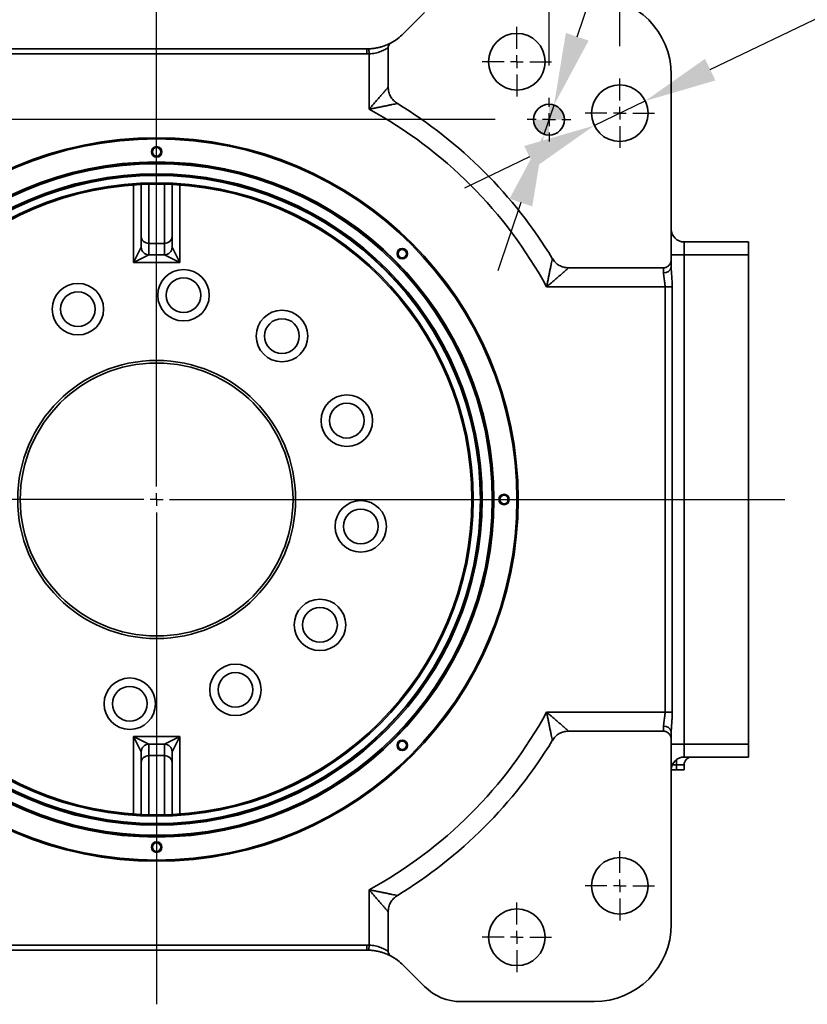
# Model space of a CAD drawing. Header units: millimetres. Extents: x -8713 to 3261, y -18743 to -8704.
# Tile 118 of 154: x 1808 to 2114, y -17800 to -17417. Entities that reach past the tile are written whole.
import ezdxf

# ---------------------------------------------------------------- set-up
doc = ezdxf.new("R2010")
doc.units = ezdxf.units.MM
doc.header["$LTSCALE"] = 10
doc.header["$PDSIZE"] = -1
doc.linetypes.add('CENTER', pattern=[50.8, 31.75, -6.35, 6.35, -6.35])
doc.layers.get('Defpoints').update_dxf_attribs({"true_color": 0x5e5e5e})
doc.layers.add('中心线层', color=1, linetype='CENTER')
doc.layers.add('标注层', color=7, linetype='Continuous')
doc.dimstyles.new('安装图', dxfattribs={"dimscale": 20, "dimtxt": 1, "dimasz": 1.4, "dimexe": 1, "dimexo": 0.625, "dimtad": 1, "dimtoh": 1, "dimdec": 0, "dimtxsty": 'Standard', "dimcen": 2.5, "dimclrd": 4, "dimclre": 4, "dimclrt": 3, "dimadec": 1, "dimazin": 2, "dimtfac": 1, "dimtdec": 0, "dimtmove": 0, "dimatfit": 0, "dimfxl": 1, "dimarcsym": 0})

# ---------------------------------------------------------------- blocks, each defined once
blk = doc.blocks.new('*D213')
at = {"layer": 'Defpoints', "color": 0, "lineweight": 20, "transparency": 16777216}
for p in [(2001.42, -17393.18), (1721.42, -17419.97), (2001.42, -17419.97)]:
    blk.add_point(p, dxfattribs=at)
at = {"layer": '标注层', "color": 4, "lineweight": -2, "transparency": 16777216}
for p, q in [((1721.42, -17407.47), (1721.42, -17373.18)), ((2001.42, -17407.47), (2001.42, -17373.18)), ((1749.42, -17393.18), (1973.42, -17393.18))]:
    blk.add_line(p, q, dxfattribs=at)
at = {"layer": '标注层', "color": 4, "lineweight": 20, "transparency": 16777216}
for points in [[(1749.42, -17388.52), (1749.42, -17397.85), (1721.42, -17393.18)], [(1973.42, -17388.52), (1973.42, -17397.85), (2001.42, -17393.18)]]:
    blk.add_solid(points, dxfattribs=at)
at = {"layer": '标注层', "color": 3, "transparency": 16777216, "insert": (1840.97, -17360.46), "char_height": 20, "attachment_point": 1}
blk.add_mtext('280', dxfattribs=at)
blk = doc.blocks.new('*D214')
at = {"layer": 'Defpoints', "color": 0, "lineweight": 20, "transparency": 16777216}
for p in [(1681.42, -17302.35), (1681.42, -17439.97), (2041.42, -17439.97)]:
    blk.add_point(p, dxfattribs=at)
at = {"layer": '标注层', "color": 4, "lineweight": -2, "transparency": 16777216}
for p, q in [((1681.42, -17427.47), (1681.42, -17282.35)), ((2041.42, -17427.47), (2041.42, -17282.35)), ((2013.42, -17302.35), (1709.42, -17302.35))]:
    blk.add_line(p, q, dxfattribs=at)
at = {"layer": '标注层', "color": 4, "lineweight": 20, "transparency": 16777216}
for points in [[(1709.42, -17297.68), (1709.42, -17307.01), (1681.42, -17302.35)], [(2013.42, -17297.68), (2013.42, -17307.01), (2041.42, -17302.35)]]:
    blk.add_solid(points, dxfattribs=at)
at = {"layer": '标注层', "color": 3, "transparency": 16777216, "insert": (1841.08, -17269.62), "char_height": 20, "attachment_point": 1}
blk.add_mtext('360', dxfattribs=at)
blk = doc.blocks.new('*D217')
at = {"layer": 'Defpoints', "color": 0, "lineweight": 20, "transparency": 16777216}
for p in [(2051.33, -17448.7), (2031.51, -17458.24)]:
    blk.add_point(p, dxfattribs=at)
at = {"layer": '标注层', "color": 4, "lineweight": -2, "transparency": 16777216}
for p, q in [((2076.56, -17436.55), (2161.28, -17395.74)), ((2161.28, -17395.74), (2313.67, -17395.74)), ((2031.51, -17458.24), (2051.33, -17448.7)), ((2006.28, -17470.39), (1981.06, -17482.54))]:
    blk.add_line(p, q, dxfattribs=at)
at = {"layer": '标注层', "color": 4, "lineweight": 20, "transparency": 16777216}
for points in [[(2074.53, -17432.34), (2078.58, -17440.75), (2051.33, -17448.7)], [(2004.26, -17466.19), (2008.31, -17474.6), (2031.51, -17458.24)]]:
    blk.add_solid(points, dxfattribs=at)
at = {"layer": '标注层', "color": 3, "transparency": 16777216, "insert": (2173.78, -17356.5), "char_height": 20, "attachment_point": 1}
blk.add_mtext('8x{\\fGulim|b0|i0|c134|p0;%%C22}贯穿', dxfattribs=at)
blk = doc.blocks.new('*D218')
at = {"layer": 'Defpoints', "color": 0, "lineweight": 20, "transparency": 16777216}
for p in [(2015.85, -17450.29), (2011.99, -17461.65)]:
    blk.add_point(p, dxfattribs=at)
at = {"layer": '标注层', "color": 4, "lineweight": -2, "transparency": 16777216}
for p, q in [((2024.87, -17423.78), (2069.4, -17292.84)), ((2069.4, -17292.84), (2272.29, -17292.84)), ((2011.99, -17461.65), (2015.85, -17450.29)), ((2002.97, -17488.16), (1993.96, -17514.67))]:
    blk.add_line(p, q, dxfattribs=at)
at = {"layer": '标注层', "color": 4, "lineweight": 20, "transparency": 16777216}
for points in [[(2020.45, -17422.28), (2029.29, -17425.28), (2015.85, -17450.29)], [(1998.56, -17486.66), (2007.39, -17489.66), (2011.99, -17461.65)]]:
    blk.add_solid(points, dxfattribs=at)
at = {"layer": '标注层', "color": 3, "transparency": 16777216, "insert": (2081.9, -17214.63), "char_height": 20, "attachment_point": 1}
blk.add_mtext('2x{\\fGulim|b0|i0|c134|p0;∅}12{\\H0.7x;\\S+0.018^  0;}贯穿\\P销孔', dxfattribs=at)
blk = doc.blocks.new('*D219')
at = {"layer": 'Defpoints', "color": 0, "lineweight": 20, "transparency": 16777216}
for p in [(2013.92, -17358.47), (2013.92, -17447.47), (1708.92, -17742.47)]:
    blk.add_point(p, dxfattribs=at)
at = {"layer": '标注层', "color": 4, "lineweight": -2, "transparency": 16777216}
for p, q in [((1708.92, -17729.97), (1708.92, -17338.47)), ((2013.92, -17434.97), (2013.92, -17338.47)), ((1736.92, -17358.47), (1985.92, -17358.47))]:
    blk.add_line(p, q, dxfattribs=at)
at = {"layer": '标注层', "color": 4, "lineweight": 20, "transparency": 16777216}
for points in [[(1736.92, -17353.8), (1736.92, -17363.14), (1708.92, -17358.47)], [(1985.92, -17353.8), (1985.92, -17363.14), (2013.92, -17358.47)]]:
    blk.add_solid(points, dxfattribs=at)
at = {"layer": '标注层', "color": 3, "transparency": 16777216, "insert": (1825.16, -17324.96), "char_height": 20, "width": 68.4745, "attachment_point": 1}
blk.add_mtext('305%%P0.026', dxfattribs=at)
blk = doc.blocks.new('*D220')
at = {"layer": 'Defpoints', "color": 0, "lineweight": 20, "transparency": 16777216}
for p in [(1633.23, -17455.97), (2005.42, -17455.97), (1700.42, -17750.97)]:
    blk.add_point(p, dxfattribs=at)
at = {"layer": '标注层', "color": 4, "lineweight": -2, "transparency": 16777216}
for p, q in [((1992.92, -17455.97), (1613.23, -17455.97)), ((1633.23, -17722.97), (1633.23, -17483.97)), ((1687.92, -17750.97), (1613.23, -17750.97))]:
    blk.add_line(p, q, dxfattribs=at)
at = {"layer": '标注层', "color": 4, "lineweight": 20, "transparency": 16777216}
for points in [[(1628.57, -17483.97), (1637.9, -17483.97), (1633.23, -17455.97)], [(1628.57, -17722.97), (1637.9, -17722.97), (1633.23, -17750.97)]]:
    blk.add_solid(points, dxfattribs=at)
at = {"layer": '标注层', "color": 3, "transparency": 16777216, "insert": (1599.72, -17632.59), "char_height": 20, "width": 68.5455, "attachment_point": 1, "rotation": 90}
blk.add_mtext('295%%P0.026', dxfattribs=at)
blk = doc.blocks.new('SW_CENTERMARKSYMBOL_2')
at = {"layer": '中心线层', "color": 0}
for p, q in [((0, 1), (0, 2.7)), ((-1, 0), (-2.7, 0)), ((0, 0), (-0.5, 0)), ((0, 0), (0, 0.5)), ((0, 0), (0, -0.5)), ((0, 0), (0.5, 0)), ((1, 0), (2.7, 0)), ((0, -1), (0, -2.7))]:
    blk.add_line(p, q, dxfattribs=at)
blk = doc.blocks.new('SW_CENTERMARKSYMBOL_3')
at = {"layer": '中心线层', "color": 0}
for p, q in [((0, 1), (0, 2.7)), ((-1, 0), (-2.7, 0)), ((0, 0), (-0.5, 0)), ((0, 0), (0, 0.5)), ((0, 0), (0, -0.5)), ((0, 0), (0.5, 0)), ((1, 0), (2.7, 0)), ((0, -1), (0, -2.7))]:
    blk.add_line(p, q, dxfattribs=at)
blk = doc.blocks.new('SW_CENTERMARKSYMBOL_4')
at = {"layer": '中心线层', "color": 0}
for p, q in [((0, 1), (0, 2.7)), ((-1, 0), (-2.7, 0)), ((0, 0), (-0.5, 0)), ((0, 0), (0, 0.5)), ((0, 0), (0, -0.5)), ((0, 0), (0.5, 0)), ((1, 0), (2.7, 0)), ((0, -1), (0, -2.7))]:
    blk.add_line(p, q, dxfattribs=at)
blk = doc.blocks.new('SW_CENTERMARKSYMBOL_5')
at = {"layer": '中心线层', "color": 0}
for p, q in [((0, 1), (0, 2.7)), ((-1, 0), (-2.7, 0)), ((0, 0), (-0.5, 0)), ((0, 0), (0, 0.5)), ((0, 0), (0, -0.5)), ((0, 0), (0.5, 0)), ((1, 0), (2.7, 0)), ((0, -1), (0, -2.7))]:
    blk.add_line(p, q, dxfattribs=at)
blk = doc.blocks.new('SW_CENTERMARKSYMBOL_8')
at = {"layer": '中心线层', "color": 0}
for p, q in [((0, 1), (0, 1.7)), ((-1, 0), (-1.7, 0)), ((0, 0), (-0.5, 0)), ((0, 0), (0, 0.5)), ((0, 0), (0, -0.5)), ((0, 0), (0.5, 0)), ((1, 0), (1.7, 0)), ((0, -1), (0, -1.7))]:
    blk.add_line(p, q, dxfattribs=at)
blk = doc.blocks.new('SW_CENTERMARKSYMBOL_10')
at = {"layer": '中心线层', "color": 0}
for p, q in [((0, 1), (0, 39.198)), ((-1, 0), (-41.201, 0)), ((0, 0), (-0.5, 0)), ((0, 0), (0, 0.5)), ((0, 0), (0, -0.5)), ((0, 0), (0.5, 0)), ((1, 0), (48.829, 0)), ((0, -1), (0, -39.206))]:
    blk.add_line(p, q, dxfattribs=at)
blk = doc.blocks.new('SW_DOWELSYMBOL_1')
at = {"linetype": 'Continuous', "lineweight": 0}
h = blk.add_hatch(color=0, dxfattribs=at)
edge = h.paths.add_edge_path(flags=0)
edge.add_arc((0, 0), 1.2, 0, 90)
edge.add_line((0, 1.2), (0, 0))
edge.add_line((0, 0), (1.2, 0))
h = blk.add_hatch(color=0, dxfattribs=at)
edge = h.paths.add_edge_path(flags=0)
edge.add_arc((0, 0), 1.2, 180, 270)
edge.add_line((0, -1.2), (0, 0))
edge.add_line((0, 0), (-1.2, 0))
at = {"color": 0, "linetype": 'Continuous', "lineweight": 0}
blk.add_circle((0, 0), 1.2, dxfattribs=at)

msp = doc.modelspace()

# ---------------------------------------------------------------- linework, layer by layer
at = {"color": 7, "linetype": 'Continuous', "lineweight": 35}
for p, q in [((1965.56, -17414.33), (1957.28, -17422.61)), ((1779.71, -17428.47), (1943.14, -17428.47)), ((1943.14, -17430.47), (1779.71, -17430.47)), ((1943.14, -17428.47), (1943.14, -17430.47)), ((1943.93, -17428.45), (1944.01, -17430.45)), ((1944.01, -17451.93), (1944.01, -17430.45)), ((1951.42, -17427.99), (1951.42, -17443.36)), ((2061.42, -17510.3), (2061.42, -17438.47)), ((1855.42, -17501.28), (1855.42, -17481.12)), ((1867.42, -17481.12), (1867.42, -17501.28)), ((1855.42, -17505.47), (1855.42, -17501.28)), ((1858.42, -17504.01), (1864.42, -17504.01)), ((1858.42, -17504.01), (1858.42, -17508.47)), ((1864.42, -17508.47), (1864.42, -17504.01)), ((1867.42, -17501.28), (1867.42, -17505.47)), ((2066.42, -17503.47), (2066.42, -17508.47)), ((2091.42, -17503.47), (2066.42, -17503.47)), ((2091.42, -17503.47), (2091.42, -17508.47)), ((1852.42, -17511.47), (1855.42, -17505.47)), ((1867.42, -17505.47), (1870.42, -17511.47)), ((1858.42, -17508.47), (1852.42, -17511.47)), ((1870.42, -17511.47), (1852.42, -17511.47)), ((1864.42, -17508.47), (1858.42, -17508.47)), ((1870.42, -17511.47), (1864.42, -17508.47)), ((2066.42, -17508.47), (2061.42, -17508.47)), ((2066.42, -17698.47), (2066.42, -17508.47)), ((2066.42, -17508.47), (2091.42, -17508.47)), ((2091.42, -17508.47), (2091.42, -17698.47)), ((2021.53, -17513.47), (2058.42, -17513.47)), ((2058.42, -17513.47), (2058.42, -17515.39)), ((2059.01, -17520.89), (2012.96, -17520.89)), ((2059.01, -17520.89), (2061.79, -17520.89)), ((2059.01, -17520.89), (2059.01, -17686.05)), ((2061.79, -17686.05), (2061.79, -17520.89)), ((2012.96, -17686.05), (2059.01, -17686.05)), ((2059.01, -17686.05), (2061.79, -17686.05)), ((2058.42, -17693.47), (2021.53, -17693.47)), ((2058.42, -17691.54), (2058.42, -17693.47)), ((1855.42, -17701.47), (1852.42, -17695.47)), ((1852.42, -17695.47), (1858.42, -17698.47)), ((1852.42, -17695.47), (1870.42, -17695.47)), ((1858.42, -17698.47), (1858.42, -17702.93)), ((1858.42, -17698.47), (1864.42, -17698.47)), ((1864.42, -17698.47), (1870.42, -17695.47)), ((1864.42, -17702.93), (1864.42, -17698.47)), ((1870.42, -17695.47), (1867.42, -17701.47)), ((2061.42, -17768.47), (2061.42, -17696.64)), ((2061.42, -17698.47), (2066.42, -17698.47)), ((2066.42, -17698.47), (2066.42, -17703.47)), ((2091.42, -17698.47), (2066.42, -17698.47)), ((2091.42, -17698.47), (2091.42, -17703.47)), ((1855.42, -17705.66), (1855.42, -17701.47)), ((1867.42, -17701.47), (1867.42, -17705.66)), ((1855.42, -17725.82), (1855.42, -17705.66)), ((1864.42, -17702.93), (1858.42, -17702.93)), ((1867.42, -17705.66), (1867.42, -17725.82)), ((2066.42, -17706.47), (2063.42, -17706.47)), ((2063.42, -17708.47), (2063.42, -17706.47)), ((2066.42, -17703.47), (2091.42, -17703.47)), ((2066.42, -17706.47), (2066.42, -17708.47)), ((2063.42, -17708.47), (2061.42, -17708.47)), ((2066.42, -17708.47), (2063.42, -17708.47)), ((1944.01, -17776.49), (1944.01, -17755.01)), ((1951.42, -17763.58), (1951.42, -17778.94)), ((1779.71, -17776.47), (1943.14, -17776.47)), ((1943.14, -17778.47), (1779.71, -17778.47)), ((1943.14, -17778.47), (1943.14, -17776.47)), ((1943.93, -17778.48), (1944.01, -17776.49)), ((1957.28, -17784.33), (1965.56, -17792.61)), ((1979.71, -17798.47), (2031.42, -17798.47))]:
    msp.add_line(p, q, dxfattribs=at)
at = {"color": 8, "linetype": 'Continuous', "lineweight": 35}
for p, q in [((1858.42, -17481.01), (1858.42, -17504.01)), ((1864.42, -17504.01), (1864.42, -17481.01)), ((1852.42, -17511.47), (1852.42, -17481.3)), ((1870.42, -17481.3), (1870.42, -17511.47)), ((1852.42, -17725.64), (1852.42, -17695.47)), ((1870.42, -17695.47), (1870.42, -17725.64)), ((1858.42, -17702.93), (1858.42, -17725.93)), ((1864.42, -17725.93), (1864.42, -17702.93)), ((2063.42, -17706.47), (2061.84, -17706.47)), ((2063.42, -17704.47), (2063.42, -17706.47))]:
    msp.add_line(p, q, dxfattribs=at)
at = {"color": 7, "linetype": 'Continuous', "lineweight": 35}
for centre, radius in [((2001.42, -17433.47), 11), ((2041.42, -17453.47), 11), ((2013.92, -17455.97), 6), ((1861.42, -17603.47), 140.5), ((1861.42, -17603.47), 140), ((1861.42, -17468.47), 2.03), ((1861.42, -17468.47), 1.65), ((1861.42, -17603.47), 131.1), ((1861.42, -17603.47), 130.9), ((1861.42, -17603.47), 130.4), ((1861.42, -17603.47), 126.5), ((1861.42, -17603.47), 126), ((1861.42, -17603.47), 125.8), ((1861.42, -17603.47), 123), ((1861.42, -17603.47), 122.5), ((1956.88, -17508.01), 2.03), ((1956.88, -17508.01), 1.65), ((1871.86, -17524.15), 10), ((1871.86, -17524.15), 6.75), ((1830.81, -17529.56), 10), ((1830.81, -17529.56), 6.75), ((1910.12, -17540), 10), ((1910.12, -17540), 6.75), ((1861.42, -17603.47), 54), ((1861.42, -17603.47), 53), ((1935.33, -17572.85), 10), ((1935.33, -17572.85), 6.75), ((1996.42, -17603.47), 2.03), ((1996.42, -17603.47), 1.65), ((1940.74, -17613.91), 10), ((1940.74, -17613.91), 6.75), ((1924.89, -17652.17), 10), ((1924.89, -17652.17), 6.75), ((1892.04, -17677.38), 10), ((1892.04, -17677.38), 6.75), ((1850.98, -17682.78), 10), ((1850.98, -17682.78), 6.75), ((1956.88, -17698.93), 2.02), ((1956.88, -17698.93), 1.65), ((1861.42, -17738.47), 2.03), ((1861.42, -17738.47), 1.65), ((2041.42, -17753.47), 11), ((2001.42, -17773.47), 11)]:
    msp.add_circle(centre, radius, dxfattribs=at)
for centre, radius, start, end in [((2031.42, -17438.47), 30, 0, 90), ((1943.14, -17408.47), 20, 298.2335, 315), ((1943.14, -17408.47), 20, 270, 272.2614), ((1943.14, -17408.47), 22, 270, 272.2614), ((1861.42, -17603.47), 180, 31.3179, 58.6821), ((1861.42, -17603.47), 172.58, 28.5884, 61.4116), ((2066.42, -17498.47), 5, 180, 270), ((1858.29, -17501.14), 2.88, 182.7977, 272.5479), ((1864.55, -17501.14), 2.88, 267.4521, 357.2023), ((1858.42, -17505.47), 3, 180, 270), ((1864.42, -17505.47), 3, 270, 0), ((2058.82, -17512.76), 2.67, 261.445, 347.4824), ((1861.42, -17603.47), 172.58, 298.5884, 331.4116), ((2058.82, -17694.18), 2.67, 12.5176, 98.555), ((1858.42, -17701.47), 3, 90, 180), ((1864.42, -17701.47), 3, 0, 90), ((1861.42, -17603.47), 180, 301.3179, 328.6821), ((1858.29, -17705.8), 2.88, 87.4521, 177.2023), ((1864.55, -17705.8), 2.88, 2.7977, 92.5479), ((2066.42, -17708.47), 5, 90, 180), ((2069.42, -17706.47), 3, 90, 180), ((2031.42, -17768.47), 30, 270, 0), ((1943.14, -17798.47), 22, 87.7386, 90), ((1943.14, -17798.47), 20, 87.7386, 90), ((1943.14, -17798.47), 20, 45, 61.7665), ((1979.71, -17778.47), 20, 225, 270)]:
    msp.add_arc(centre, radius, start, end, dxfattribs=at)
at = {"color": 7, "linetype": 'Continuous', "lineweight": 18}
for centre in [(1861.42, -17468.47), (1956.88, -17508.01), (1996.42, -17603.47), (1956.88, -17698.93), (1861.42, -17738.47)]:
    msp.add_arc(centre, 2, 255, 195, dxfattribs=at)
at = {"color": 7, "linetype": 'Continuous', "lineweight": 35}
for points, knots in [([(1943.93, -17428.45), (1944.44, -17428.43), (1944.94, -17428.39), (1945.93, -17428.28), (1946.42, -17428.2), (1947.36, -17428.02), (1947.81, -17427.92), (1948.66, -17427.7), (1949.07, -17427.57), (1950.21, -17427.2), (1950.85, -17426.93), (1951.91, -17426.45), (1952.32, -17426.24), (1952.6, -17426.09)], [0, 0, 0, 0, 0.125, 0.125, 0.25, 0.25, 0.375, 0.375, 0.5, 0.5, 0.75, 0.75, 1, 1, 1, 1]), ([(1952.6, -17426.09), (1952.42, -17426.18), (1952.27, -17426.3), (1951.98, -17426.56), (1951.85, -17426.72), (1951.65, -17427.05), (1951.56, -17427.23), (1951.45, -17427.6), (1951.42, -17427.8), (1951.42, -17427.99)], [0, 0, 0, 0, 0.25, 0.25, 0.5, 0.5, 0.75, 0.75, 1, 1, 1, 1]), ([(1951.42, -17427.99), (1951.27, -17428.09), (1951.1, -17428.2), (1950.7, -17428.44), (1950.47, -17428.57), (1949.98, -17428.83), (1949.72, -17428.96), (1949.15, -17429.23), (1948.85, -17429.36), (1948.2, -17429.61), (1947.86, -17429.73), (1947.15, -17429.94), (1946.78, -17430.04), (1945.63, -17430.3), (1944.83, -17430.41), (1944.01, -17430.45)], [0, 0, 0, 0, 0.125, 0.125, 0.25, 0.25, 0.375, 0.375, 0.5, 0.5, 0.625, 0.625, 0.75, 0.75, 1, 1, 1, 1]), ([(1951.42, -17443.36), (1951.23, -17443.57), (1951.01, -17443.82), (1950.53, -17444.37), (1950.26, -17444.67), (1949.83, -17445.16), (1949.68, -17445.33), (1949.38, -17445.67), (1949.23, -17445.84), (1948.77, -17446.38), (1948.45, -17446.74), (1947.79, -17447.5), (1947.45, -17447.88), (1946.78, -17448.67), (1946.43, -17449.07), (1945.74, -17449.88), (1945.4, -17450.28), (1944.87, -17450.9), (1944.7, -17451.1), (1944.35, -17451.51), (1944.18, -17451.72), (1944.01, -17451.93)], [0, 0, 0, 0, 0.125, 0.125, 0.25, 0.25, 0.3125, 0.3125, 0.375, 0.375, 0.5, 0.5, 0.625, 0.625, 0.75, 0.75, 0.875, 0.875, 0.9375, 0.9375, 1, 1, 1, 1]), ([(1951.42, -17443.36), (1951.42, -17444), (1951.5, -17444.63), (1951.73, -17445.55), (1951.83, -17445.86), (1952.06, -17446.45), (1952.33, -17447.02), (1952.68, -17447.55), (1953.06, -17448.05), (1953.27, -17448.3), (1953.94, -17448.97), (1954.44, -17449.36), (1954.98, -17449.7)], [0, 0, 0, 0, 0.25, 0.25, 0.375, 0.375, 0.5, 0.625, 0.625, 0.75, 0.75, 1, 1, 1, 1]), ([(1954.98, -17449.7), (1954.71, -17449.75), (1954.39, -17449.82), (1953.69, -17449.96), (1953.29, -17450.04), (1952.45, -17450.21), (1952.01, -17450.3), (1951.1, -17450.49), (1950.62, -17450.58), (1949.65, -17450.78), (1949.15, -17450.88), (1948.14, -17451.09), (1947.63, -17451.19), (1946.61, -17451.4), (1946.09, -17451.5), (1945.31, -17451.66), (1945.05, -17451.71), (1944.53, -17451.82), (1944.27, -17451.87), (1944.01, -17451.93)], [0, 0, 0, 0, 0.125, 0.125, 0.25, 0.25, 0.375, 0.375, 0.5, 0.5, 0.625, 0.625, 0.75, 0.75, 0.875, 0.875, 0.9375, 0.9375, 1, 1, 1, 1]), ([(2015.2, -17509.91), (2015.14, -17510.18), (2015.08, -17510.5), (2014.93, -17511.21), (2014.85, -17511.6), (2014.68, -17512.44), (2014.59, -17512.88), (2014.41, -17513.8), (2014.31, -17514.27), (2014.11, -17515.24), (2014.01, -17515.74), (2013.81, -17516.75), (2013.7, -17517.26), (2013.49, -17518.29), (2013.39, -17518.8), (2013.23, -17519.58), (2013.18, -17519.84), (2013.07, -17520.36), (2013.02, -17520.62), (2012.96, -17520.89)], [0, 0, 0, 0, 0.125, 0.125, 0.25, 0.25, 0.375, 0.375, 0.5, 0.5, 0.625, 0.625, 0.75, 0.75, 0.875, 0.875, 0.9375, 0.9375, 1, 1, 1, 1]), ([(2015.2, -17509.91), (2015.53, -17510.45), (2015.92, -17510.95), (2016.6, -17511.62), (2016.84, -17511.83), (2017.35, -17512.21), (2017.87, -17512.56), (2018.45, -17512.83), (2019.04, -17513.07), (2019.34, -17513.16), (2020.26, -17513.39), (2020.89, -17513.47), (2021.53, -17513.47)], [0, 0, 0, 0, 0.25, 0.25, 0.375, 0.375, 0.5, 0.625, 0.625, 0.75, 0.75, 1, 1, 1, 1]), ([(2058.42, -17513.47), (2058.63, -17513.47), (2058.82, -17513.45), (2059.22, -17513.36), (2059.41, -17513.3), (2059.78, -17513.13), (2059.95, -17513.03), (2060.28, -17512.79), (2060.43, -17512.65), (2060.7, -17512.36), (2060.82, -17512.2), (2061.04, -17511.85), (2061.13, -17511.67), (2061.27, -17511.3), (2061.33, -17511.1), (2061.4, -17510.71), (2061.42, -17510.51), (2061.42, -17510.3)], [0, 0, 0, 0, 0.125, 0.125, 0.25, 0.25, 0.375, 0.375, 0.5, 0.5, 0.625, 0.625, 0.75, 0.75, 0.875, 0.875, 1, 1, 1, 1]), ([(2021.53, -17513.47), (2021.32, -17513.66), (2021.07, -17513.88), (2020.52, -17514.36), (2020.22, -17514.63), (2019.73, -17515.06), (2019.56, -17515.21), (2019.22, -17515.51), (2019.05, -17515.66), (2018.52, -17516.13), (2018.15, -17516.45), (2017.4, -17517.1), (2017.01, -17517.44), (2016.22, -17518.12), (2015.82, -17518.46), (2015.01, -17519.15), (2014.61, -17519.5), (2013.99, -17520.02), (2013.79, -17520.19), (2013.38, -17520.54), (2013.17, -17520.71), (2012.96, -17520.89)], [0, 0, 0, 0, 0.125, 0.125, 0.25, 0.25, 0.3125, 0.3125, 0.375, 0.375, 0.5, 0.5, 0.625, 0.625, 0.75, 0.75, 0.875, 0.875, 0.9375, 0.9375, 1, 1, 1, 1]), ([(2058.42, -17515.39), (2058.42, -17515.44), (2058.42, -17515.54), (2058.43, -17515.68), (2058.44, -17515.86), (2058.46, -17516.09), (2058.51, -17516.5), (2058.57, -17517), (2058.65, -17517.52), (2058.74, -17518.12), (2058.84, -17518.8), (2058.92, -17519.46), (2058.96, -17519.94), (2058.99, -17520.28), (2059, -17520.61), (2059, -17520.81), (2059.01, -17520.89)], [0, 0, 0, 0, 0.031704, 0.063286, 0.09477, 0.145449, 0.209787, 0.34463, 0.435442, 0.500023, 0.667666, 0.790198, 0.835473, 0.905225, 0.960847, 1, 1, 1, 1]), ([(2061.42, -17513.34), (2061.42, -17514.36), (2061.53, -17515.53), (2061.71, -17518.13), (2061.79, -17519.48), (2061.79, -17520.89)], [0, 0, 0, 0, 0.5, 0.5, 1, 1, 1, 1]), ([(2015.2, -17697.03), (2015.14, -17696.76), (2015.08, -17696.44), (2014.93, -17695.73), (2014.85, -17695.34), (2014.68, -17694.5), (2014.59, -17694.06), (2014.41, -17693.14), (2014.31, -17692.67), (2014.11, -17691.7), (2014.01, -17691.2), (2013.81, -17690.19), (2013.7, -17689.68), (2013.49, -17688.65), (2013.39, -17688.14), (2013.23, -17687.36), (2013.18, -17687.1), (2013.07, -17686.58), (2013.02, -17686.32), (2012.96, -17686.05)], [0, 0, 0, 0, 0.125, 0.125, 0.25, 0.25, 0.375, 0.375, 0.5, 0.5, 0.625, 0.625, 0.75, 0.75, 0.875, 0.875, 0.9375, 0.9375, 1, 1, 1, 1]), ([(2021.53, -17693.47), (2021.32, -17693.28), (2021.07, -17693.06), (2020.52, -17692.57), (2020.22, -17692.31), (2019.73, -17691.88), (2019.56, -17691.73), (2019.22, -17691.43), (2019.05, -17691.28), (2018.52, -17690.81), (2018.15, -17690.49), (2017.4, -17689.84), (2017.01, -17689.5), (2016.22, -17688.82), (2015.82, -17688.48), (2015.01, -17687.79), (2014.61, -17687.44), (2013.99, -17686.92), (2013.79, -17686.75), (2013.38, -17686.4), (2013.17, -17686.23), (2012.96, -17686.05)], [0, 0, 0, 0, 0.125, 0.125, 0.25, 0.25, 0.3125, 0.3125, 0.375, 0.375, 0.5, 0.5, 0.625, 0.625, 0.75, 0.75, 0.875, 0.875, 0.9375, 0.9375, 1, 1, 1, 1]), ([(2059.01, -17686.05), (2059.01, -17686.1), (2059, -17686.22), (2059, -17686.41), (2058.99, -17686.69), (2058.96, -17687), (2058.92, -17687.48), (2058.84, -17688.14), (2058.74, -17688.82), (2058.65, -17689.42), (2058.57, -17689.94), (2058.51, -17690.43), (2058.46, -17690.84), (2058.44, -17691.1), (2058.43, -17691.33), (2058.42, -17691.47), (2058.42, -17691.54)], [0, 0, 0, 0, 0.024262, 0.055875, 0.09478, 0.164531, 0.209807, 0.332328, 0.499982, 0.564561, 0.655376, 0.790219, 0.846917, 0.905237, 0.952495, 1, 1, 1, 1]), ([(2061.42, -17693.6), (2061.42, -17693.51), (2061.42, -17693.33), (2061.43, -17693.07), (2061.44, -17692.81), (2061.45, -17692.56), (2061.46, -17692.31), (2061.48, -17692.08), (2061.49, -17691.85), (2061.51, -17691.64), (2061.52, -17691.43), (2061.54, -17691.24), (2061.55, -17691.06), (2061.56, -17690.89), (2061.57, -17690.74), (2061.58, -17690.59), (2061.59, -17690.47), (2061.6, -17690.35), (2061.61, -17690.25), (2061.62, -17690.16), (2061.62, -17690.09), (2061.62, -17690.04), (2061.63, -17689.99), (2061.63, -17689.97), (2061.64, -17689.79), (2061.66, -17689.46), (2061.69, -17688.98), (2061.72, -17688.5), (2061.74, -17688.01), (2061.78, -17687.2), (2061.78, -17686.54), (2061.79, -17686.05)], [0, 0, 0, 0, 0.039868, 0.078282, 0.115228, 0.150684, 0.184625, 0.21702, 0.247837, 0.27704, 0.304596, 0.330469, 0.354625, 0.377032, 0.397657, 0.416473, 0.43345, 0.448564, 0.461793, 0.473116, 0.482516, 0.489969, 0.495468, 0.499012, 0.5006, 0.564055, 0.627752, 0.688695, 0.749959, 0.813996, 1, 1, 1, 1]), ([(2021.53, -17693.47), (2020.89, -17693.47), (2020.26, -17693.54), (2019.34, -17693.78), (2019.04, -17693.87), (2018.44, -17694.11), (2017.87, -17694.38), (2017.34, -17694.73), (2016.84, -17695.11), (2016.59, -17695.32), (2015.92, -17695.99), (2015.53, -17696.48), (2015.2, -17697.03)], [0, 0, 0, 0, 0.25, 0.25, 0.375, 0.375, 0.5, 0.625, 0.625, 0.75, 0.75, 1, 1, 1, 1]), ([(2058.42, -17693.47), (2058.63, -17693.47), (2058.82, -17693.49), (2059.22, -17693.58), (2059.41, -17693.64), (2059.78, -17693.81), (2059.95, -17693.91), (2060.28, -17694.15), (2060.43, -17694.29), (2060.7, -17694.58), (2060.82, -17694.74), (2061.04, -17695.09), (2061.13, -17695.27), (2061.27, -17695.64), (2061.33, -17695.84), (2061.4, -17696.23), (2061.42, -17696.43), (2061.42, -17696.64)], [0, 0, 0, 0, 0.125, 0.125, 0.25, 0.25, 0.375, 0.375, 0.5, 0.5, 0.625, 0.625, 0.75, 0.75, 0.875, 0.875, 1, 1, 1, 1]), ([(1951.42, -17763.58), (1951.23, -17763.37), (1951.01, -17763.12), (1950.53, -17762.57), (1950.26, -17762.27), (1949.83, -17761.78), (1949.68, -17761.61), (1949.38, -17761.27), (1949.23, -17761.1), (1948.77, -17760.56), (1948.45, -17760.2), (1947.79, -17759.44), (1947.45, -17759.06), (1946.78, -17758.27), (1946.43, -17757.87), (1945.74, -17757.06), (1945.4, -17756.65), (1944.87, -17756.04), (1944.7, -17755.84), (1944.35, -17755.42), (1944.18, -17755.22), (1944.01, -17755.01)], [0, 0, 0, 0, 0.125, 0.125, 0.25, 0.25, 0.3125, 0.3125, 0.375, 0.375, 0.5, 0.5, 0.625, 0.625, 0.75, 0.75, 0.875, 0.875, 0.9375, 0.9375, 1, 1, 1, 1]), ([(1954.98, -17757.24), (1954.71, -17757.19), (1954.39, -17757.12), (1953.69, -17756.98), (1953.29, -17756.9), (1952.45, -17756.73), (1952.01, -17756.64), (1951.1, -17756.45), (1950.62, -17756.36), (1949.65, -17756.16), (1949.15, -17756.06), (1948.14, -17755.85), (1947.63, -17755.75), (1946.61, -17755.54), (1946.09, -17755.44), (1945.31, -17755.28), (1945.05, -17755.22), (1944.53, -17755.12), (1944.27, -17755.07), (1944.01, -17755.01)], [0, 0, 0, 0, 0.125, 0.125, 0.25, 0.25, 0.375, 0.375, 0.5, 0.5, 0.625, 0.625, 0.75, 0.75, 0.875, 0.875, 0.9375, 0.9375, 1, 1, 1, 1]), ([(1954.98, -17757.24), (1954.44, -17757.58), (1953.94, -17757.97), (1953.27, -17758.64), (1953.06, -17758.89), (1952.68, -17759.39), (1952.33, -17759.92), (1952.06, -17760.49), (1951.83, -17761.08), (1951.73, -17761.39), (1951.5, -17762.31), (1951.42, -17762.94), (1951.42, -17763.58)], [0, 0, 0, 0, 0.25, 0.25, 0.375, 0.375, 0.5, 0.625, 0.625, 0.75, 0.75, 1, 1, 1, 1]), ([(1952.6, -17780.85), (1952.32, -17780.7), (1951.91, -17780.49), (1950.85, -17780.01), (1950.21, -17779.74), (1949.07, -17779.36), (1948.66, -17779.24), (1947.81, -17779.02), (1947.36, -17778.91), (1946.42, -17778.73), (1945.93, -17778.66), (1944.94, -17778.55), (1944.44, -17778.51), (1943.93, -17778.48)], [0, 0, 0, 0, 0.25, 0.25, 0.5, 0.5, 0.625, 0.625, 0.75, 0.75, 0.875, 0.875, 1, 1, 1, 1]), ([(1944.01, -17776.49), (1944.83, -17776.53), (1945.63, -17776.64), (1946.78, -17776.9), (1947.15, -17777), (1947.86, -17777.21), (1948.2, -17777.33), (1948.85, -17777.58), (1949.15, -17777.71), (1949.72, -17777.98), (1949.98, -17778.11), (1950.47, -17778.37), (1950.7, -17778.5), (1951.1, -17778.74), (1951.27, -17778.85), (1951.42, -17778.94)], [0, 0, 0, 0, 0.25, 0.25, 0.375, 0.375, 0.5, 0.5, 0.625, 0.625, 0.75, 0.75, 0.875, 0.875, 1, 1, 1, 1]), ([(1951.42, -17778.94), (1951.42, -17779.14), (1951.45, -17779.33), (1951.56, -17779.71), (1951.65, -17779.89), (1951.85, -17780.22), (1951.98, -17780.37), (1952.26, -17780.64), (1952.43, -17780.76), (1952.6, -17780.85)], [0, 0, 0, 0, 0.25, 0.25, 0.5, 0.5, 0.75, 0.75, 1, 1, 1, 1])]:
    msp.add_open_spline(points, degree=3, knots=knots, dxfattribs=at)
for points in [[(2061.42, -17510.3), (2061.42, -17510.84), (2061.42, -17511.89), (2061.42, -17513.34)], [(2061.42, -17693.6), (2061.42, -17695.05), (2061.42, -17696.09), (2061.42, -17696.64)]]:
    msp.add_open_spline(points, degree=3, dxfattribs=at)

# ---------------------------------------------------------------- block references
at = {"color": 7, "linetype": 'Continuous', "lineweight": 0, "xscale": 5, "yscale": 5, "zscale": 5}
msp.add_blockref('SW_DOWELSYMBOL_1', (2013.92, -17455.97), dxfattribs=at)
at = {"layer": '中心线层', "xscale": 5, "yscale": 5, "zscale": 5}
for name, p in [('SW_CENTERMARKSYMBOL_10', (1861.42, -17603.47)), ('SW_CENTERMARKSYMBOL_3', (2001.42, -17433.47)), ('SW_CENTERMARKSYMBOL_2', (2041.42, -17453.47)), ('SW_CENTERMARKSYMBOL_8', (2013.92, -17455.97)), ('SW_CENTERMARKSYMBOL_4', (2041.42, -17753.47)), ('SW_CENTERMARKSYMBOL_5', (2001.42, -17773.47))]:
    msp.add_blockref(name, p, dxfattribs=at)

# ---------------------------------------------------------------- dimensions: what is measured, and where the dimension line sits
at = {"layer": '标注层'}
for p1, p2, text, picture, middle in [((2011.99, -17461.65), (2015.85, -17450.29), '2x{\\fGulim|b0|i0|c134|p0;∅}12{\\H0.7x;\\S+0.018^  0;}贯穿\\P销孔', '*D218', (2177.09, -17292.84)), ((2031.51, -17458.24), (2051.33, -17448.7), '8x{\\fGulim|b0|i0|c134|p0;%%C22}贯穿', '*D217', (2243.72, -17395.74))]:
    dim = msp.add_diameter_dim_2p(p1=p1, p2=p2, text=text, dimstyle='安装图', dxfattribs=at)
    dim.commit()
    dim.dimension.update_dxf_attribs({"geometry": picture, "text_midpoint": middle, "dimtype": 163})
for base, p1, p2, text, picture, middle in [((1681.42, -17302.35), (2041.42, -17439.97), (1681.42, -17439.97), '360', '*D214', (1861.42, -17302.35)), ((2013.92, -17358.47), (1708.92, -17742.47), (2013.92, -17447.47), '305%%P0.026', '*D219', (1859.4, -17358.47)), ((2001.42, -17393.18), (1721.42, -17419.97), (2001.42, -17419.97), '280', '*D213', (1861.42, -17393.18))]:
    dim = msp.add_linear_dim(base=base, p1=p1, p2=p2, text=text, dimstyle='安装图', dxfattribs=at)
    dim.commit()
    dim.dimension.update_dxf_attribs({"geometry": picture, "text_midpoint": middle, "dimtype": 160})
dim = msp.add_linear_dim(base=(1633.23, -17455.97), p1=(1700.42, -17750.97), p2=(2005.42, -17455.97), angle=90, text='295%%P0.026', dimstyle='安装图', dxfattribs=at)
dim.commit()
dim.dimension.update_dxf_attribs({"geometry": '*D220', "text_midpoint": (1633.23, -17598.32), "dimtype": 160})

doc.saveas('drawing.dxf')
